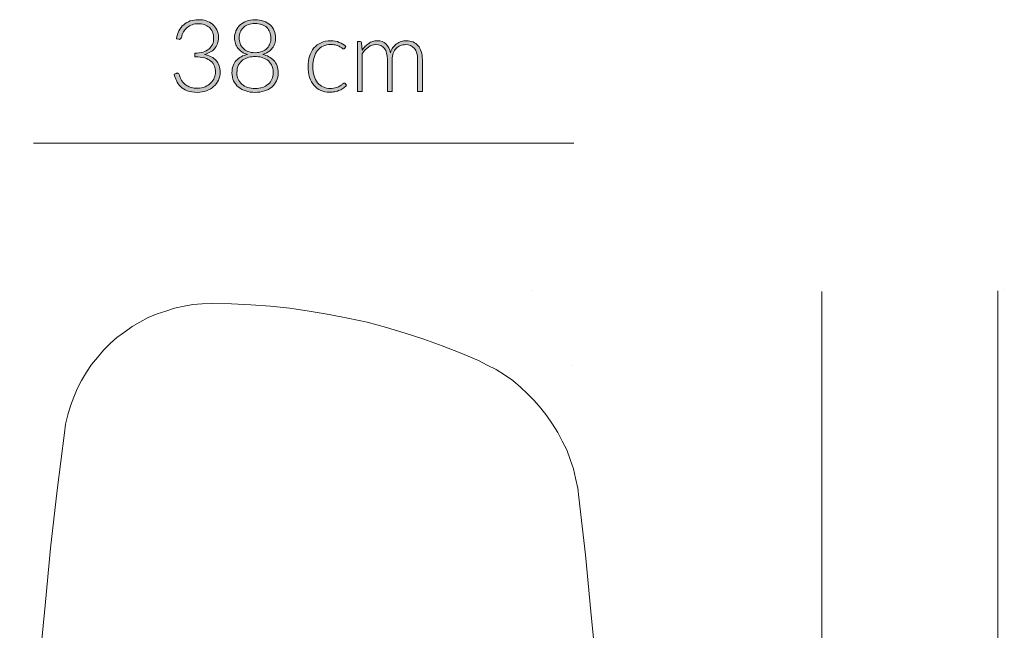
# Model space of a CAD drawing. Header units: inches. Extents: x 68.2 to 135.4, y -188.1 to -99.5.
# Tile 9 of 9: x 103.2 to 132.1, y -117.5 to -99.5. Entities that reach past the tile are written whole.
import ezdxf

# ---------------------------------------------------------------- set-up
doc = ezdxf.new("R2010")
doc.units = ezdxf.units.IN
doc.header["$MEASUREMENT"] = 0
doc.layers.add('Capa 1', color=7, linetype='Continuous')

# ---------------------------------------------------------------- blocks, each defined once
blk = doc.blocks.new('block 2')
at = {"layer": 'Capa 1'}
h = blk.add_hatch(color=251, dxfattribs=at)
h.dxf.hatch_style = 2
edge = h.paths.add_edge_path()
edge.add_spline(control_points=[(108.487, -99.529), (108.566, -99.529), (108.641, -99.54), (108.712, -99.562), (108.783, -99.584), (108.845, -99.617), (108.899, -99.661), (108.953, -99.706), (108.995, -99.761), (109.026, -99.827), (109.058, -99.893), (109.074, -99.969), (109.074, -100.056), (109.074, -100.123), (109.063, -100.184), (109.042, -100.239), (109.021, -100.294), (108.992, -100.342), (108.955, -100.383), (108.918, -100.424), (108.875, -100.459), (108.824, -100.487), (108.774, -100.515), (108.72, -100.536), (108.66, -100.551), (108.814, -100.58), (108.93, -100.639), (109.008, -100.729), (109.086, -100.819), (109.125, -100.931), (109.125, -101.066), (109.125, -101.151), (109.108, -101.231), (109.074, -101.304), (109.039, -101.377), (108.992, -101.44), (108.932, -101.494), (108.872, -101.547), (108.801, -101.588), (108.72, -101.618), (108.638, -101.648), (108.549, -101.663), (108.454, -101.663), (108.335, -101.663), (108.236, -101.647), (108.157, -101.615), (108.077, -101.583), (108.013, -101.542), (107.961, -101.491), (107.91, -101.439), (107.87, -101.382), (107.842, -101.319), (107.814, -101.255), (107.79, -101.192), (107.772, -101.129), (107.772, -101.129), (107.829, -101.106), (107.829, -101.106), (107.84, -101.101), (107.851, -101.098), (107.862, -101.098), (107.874, -101.098), (107.884, -101.101), (107.894, -101.106), (107.903, -101.11), (107.911, -101.12), (107.916, -101.134), (107.916, -101.134), (107.926, -101.163), (107.926, -101.163), (107.932, -101.181), (107.94, -101.203), (107.951, -101.229), (107.962, -101.255), (107.975, -101.282), (107.993, -101.31), (108.01, -101.338), (108.031, -101.366), (108.057, -101.394), (108.083, -101.422), (108.114, -101.447), (108.151, -101.469), (108.188, -101.491), (108.231, -101.509), (108.281, -101.523), (108.33, -101.537), (108.388, -101.544), (108.452, -101.544), (108.541, -101.544), (108.618, -101.529), (108.684, -101.499), (108.751, -101.47), (108.806, -101.432), (108.851, -101.387), (108.896, -101.341), (108.93, -101.29), (108.952, -101.233), (108.974, -101.177), (108.985, -101.122), (108.985, -101.069), (108.985, -101.005), (108.975, -100.945), (108.955, -100.89), (108.935, -100.835), (108.901, -100.788), (108.854, -100.748), (108.806, -100.708), (108.744, -100.677), (108.667, -100.654), (108.59, -100.631), (108.495, -100.619), (108.382, -100.619), (108.382, -100.619), (108.382, -100.517), (108.382, -100.517), (108.472, -100.515), (108.552, -100.503), (108.62, -100.481), (108.689, -100.459), (108.747, -100.429), (108.793, -100.39), (108.84, -100.352), (108.875, -100.306), (108.898, -100.253), (108.922, -100.2), (108.933, -100.141), (108.933, -100.078), (108.933, -100.004), (108.921, -99.94), (108.897, -99.886), (108.872, -99.832), (108.839, -99.787), (108.797, -99.752), (108.756, -99.716), (108.708, -99.69), (108.653, -99.674), (108.598, -99.657), (108.54, -99.648), (108.481, -99.648), (108.414, -99.648), (108.354, -99.658), (108.299, -99.678), (108.244, -99.698), (108.195, -99.725), (108.153, -99.76), (108.111, -99.796), (108.075, -99.838), (108.047, -99.888), (108.018, -99.938), (107.998, -99.993), (107.984, -100.054), (107.975, -100.088), (107.958, -100.106), (107.929, -100.106), (107.922, -100.106), (107.916, -100.105), (107.913, -100.104), (107.913, -100.104), (107.84, -100.092), (107.84, -100.092), (107.853, -100.003), (107.878, -99.923), (107.914, -99.853), (107.951, -99.783), (107.997, -99.724), (108.053, -99.676), (108.109, -99.628), (108.174, -99.592), (108.248, -99.566), (108.321, -99.541), (108.401, -99.529), (108.487, -99.529)], knot_values=[0, 0, 0, 0, 1, 1, 1, 2, 2, 2, 3, 3, 3, 4, 4, 4, 5, 5, 5, 6, 6, 6, 7, 7, 7, 8, 8, 8, 9, 9, 9, 10, 10, 10, 11, 11, 11, 12, 12, 12, 13, 13, 13, 14, 14, 14, 15, 15, 15, 16, 16, 16, 17, 17, 17, 18, 18, 18, 19, 19, 19, 20, 20, 20, 21, 21, 21, 22, 22, 22, 23, 23, 23, 24, 24, 24, 25, 25, 25, 26, 26, 26, 27, 27, 27, 28, 28, 28, 29, 29, 29, 30, 30, 30, 31, 31, 31, 32, 32, 32, 33, 33, 33, 34, 34, 34, 35, 35, 35, 36, 36, 36, 37, 37, 37, 38, 38, 38, 39, 39, 39, 40, 40, 40, 41, 41, 41, 42, 42, 42, 43, 43, 43, 44, 44, 44, 45, 45, 45, 46, 46, 46, 47, 47, 47, 48, 48, 48, 49, 49, 49, 50, 50, 50, 51, 51, 51, 52, 52, 52, 53, 53, 53, 54, 54, 54, 55, 55, 55, 56, 56, 56, 57, 57, 57, 57], degree=3, periodic=1)
h = blk.add_hatch(color=251, dxfattribs=at)
h.dxf.hatch_style = 2
edge = h.paths.add_edge_path()
edge.add_spline(control_points=[(110.149, -101.663), (110.049, -101.663), (109.957, -101.65), (109.874, -101.623), (109.791, -101.597), (109.719, -101.559), (109.66, -101.508), (109.6, -101.458), (109.554, -101.398), (109.52, -101.327), (109.487, -101.256), (109.471, -101.177), (109.471, -101.088), (109.471, -101.011), (109.482, -100.943), (109.504, -100.883), (109.526, -100.823), (109.557, -100.771), (109.597, -100.727), (109.637, -100.682), (109.686, -100.645), (109.741, -100.616), (109.797, -100.586), (109.858, -100.564), (109.925, -100.55), (109.864, -100.532), (109.81, -100.508), (109.763, -100.477), (109.715, -100.447), (109.676, -100.41), (109.644, -100.368), (109.612, -100.326), (109.587, -100.279), (109.571, -100.227), (109.554, -100.176), (109.546, -100.12), (109.546, -100.061), (109.546, -99.988), (109.56, -99.918), (109.588, -99.853), (109.616, -99.789), (109.656, -99.732), (109.708, -99.684), (109.76, -99.636), (109.823, -99.598), (109.897, -99.57), (109.972, -99.543), (110.056, -99.529), (110.149, -99.529), (110.242, -99.529), (110.325, -99.543), (110.399, -99.57), (110.473, -99.598), (110.537, -99.636), (110.589, -99.684), (110.642, -99.732), (110.682, -99.789), (110.71, -99.853), (110.738, -99.918), (110.752, -99.988), (110.752, -100.061), (110.752, -100.12), (110.744, -100.176), (110.727, -100.227), (110.71, -100.279), (110.686, -100.326), (110.654, -100.368), (110.621, -100.41), (110.581, -100.447), (110.534, -100.477), (110.487, -100.508), (110.433, -100.532), (110.372, -100.55), (110.439, -100.564), (110.5, -100.586), (110.555, -100.616), (110.611, -100.645), (110.659, -100.682), (110.699, -100.727), (110.739, -100.771), (110.771, -100.823), (110.794, -100.883), (110.816, -100.943), (110.827, -101.011), (110.827, -101.088), (110.827, -101.177), (110.811, -101.256), (110.777, -101.327), (110.744, -101.398), (110.697, -101.458), (110.638, -101.508), (110.579, -101.559), (110.507, -101.597), (110.424, -101.623), (110.341, -101.65), (110.249, -101.663), (110.149, -101.663)], knot_values=[0, 0, 0, 0, 1, 1, 1, 2, 2, 2, 3, 3, 3, 4, 4, 4, 5, 5, 5, 6, 6, 6, 7, 7, 7, 8, 8, 8, 9, 9, 9, 10, 10, 10, 11, 11, 11, 12, 12, 12, 13, 13, 13, 14, 14, 14, 15, 15, 15, 16, 16, 16, 17, 17, 17, 18, 18, 18, 19, 19, 19, 20, 20, 20, 21, 21, 21, 22, 22, 22, 23, 23, 23, 24, 24, 24, 25, 25, 25, 26, 26, 26, 27, 27, 27, 28, 28, 28, 29, 29, 29, 30, 30, 30, 31, 31, 31, 32, 32, 32, 32], degree=3, periodic=1)
edge = h.paths.add_edge_path()
edge.add_spline(control_points=[(110.149, -101.551), (110.229, -101.551), (110.301, -101.54), (110.366, -101.518), (110.432, -101.496), (110.488, -101.464), (110.535, -101.424), (110.583, -101.383), (110.619, -101.334), (110.645, -101.277), (110.67, -101.22), (110.683, -101.156), (110.683, -101.086), (110.683, -100.995), (110.666, -100.919), (110.633, -100.858), (110.599, -100.797), (110.557, -100.748), (110.504, -100.712), (110.453, -100.675), (110.395, -100.649), (110.332, -100.634), (110.269, -100.619), (110.208, -100.612), (110.149, -100.612), (110.09, -100.612), (110.029, -100.619), (109.966, -100.634), (109.903, -100.649), (109.845, -100.675), (109.793, -100.712), (109.741, -100.748), (109.699, -100.797), (109.665, -100.858), (109.632, -100.919), (109.615, -100.995), (109.615, -101.086), (109.615, -101.156), (109.628, -101.22), (109.653, -101.277), (109.679, -101.334), (109.715, -101.383), (109.761, -101.424), (109.808, -101.464), (109.865, -101.496), (109.931, -101.518), (109.996, -101.54), (110.069, -101.551), (110.149, -101.551)], knot_values=[0, 0, 0, 0, 1, 1, 1, 2, 2, 2, 3, 3, 3, 4, 4, 4, 5, 5, 5, 6, 6, 6, 7, 7, 7, 8, 8, 8, 9, 9, 9, 10, 10, 10, 11, 11, 11, 12, 12, 12, 13, 13, 13, 14, 14, 14, 15, 15, 15, 16, 16, 16, 16], degree=3, periodic=1)
edge = h.paths.add_edge_path()
edge.add_spline(control_points=[(110.149, -100.498), (110.229, -100.498), (110.297, -100.486), (110.356, -100.462), (110.415, -100.438), (110.463, -100.405), (110.501, -100.365), (110.54, -100.324), (110.568, -100.277), (110.586, -100.225), (110.605, -100.173), (110.614, -100.119), (110.614, -100.063), (110.614, -100.003), (110.603, -99.947), (110.583, -99.895), (110.562, -99.844), (110.532, -99.799), (110.492, -99.76), (110.452, -99.722), (110.404, -99.692), (110.346, -99.67), (110.289, -99.649), (110.222, -99.638), (110.149, -99.638), (110.075, -99.638), (110.009, -99.649), (109.952, -99.67), (109.893, -99.692), (109.844, -99.722), (109.805, -99.76), (109.765, -99.799), (109.735, -99.844), (109.714, -99.895), (109.693, -99.947), (109.683, -100.003), (109.683, -100.063), (109.683, -100.119), (109.692, -100.173), (109.71, -100.225), (109.728, -100.277), (109.757, -100.324), (109.795, -100.365), (109.833, -100.405), (109.882, -100.438), (109.94, -100.462), (109.998, -100.486), (110.068, -100.498), (110.149, -100.498)], knot_values=[0, 0, 0, 0, 1, 1, 1, 2, 2, 2, 3, 3, 3, 4, 4, 4, 5, 5, 5, 6, 6, 6, 7, 7, 7, 8, 8, 8, 9, 9, 9, 10, 10, 10, 11, 11, 11, 12, 12, 12, 13, 13, 13, 14, 14, 14, 15, 15, 15, 16, 16, 16, 16], degree=3, periodic=1)
h = blk.add_hatch(color=251, dxfattribs=at)
h.dxf.hatch_style = 2
edge = h.paths.add_edge_path()
edge.add_spline(control_points=[(112.779, -100.368), (112.774, -100.373), (112.769, -100.377), (112.765, -100.381), (112.761, -100.384), (112.755, -100.386), (112.746, -100.386), (112.737, -100.386), (112.723, -100.379), (112.706, -100.366), (112.688, -100.353), (112.666, -100.338), (112.637, -100.323), (112.608, -100.307), (112.573, -100.292), (112.531, -100.279), (112.487, -100.266), (112.436, -100.259), (112.375, -100.259), (112.29, -100.259), (112.215, -100.274), (112.15, -100.304), (112.084, -100.334), (112.029, -100.377), (111.984, -100.433), (111.94, -100.489), (111.906, -100.557), (111.882, -100.637), (111.858, -100.716), (111.846, -100.806), (111.846, -100.905), (111.846, -101.008), (111.859, -101.1), (111.883, -101.179), (111.907, -101.259), (111.941, -101.326), (111.986, -101.381), (112.03, -101.435), (112.083, -101.477), (112.146, -101.505), (112.209, -101.534), (112.279, -101.548), (112.356, -101.548), (112.427, -101.548), (112.486, -101.54), (112.533, -101.523), (112.581, -101.506), (112.62, -101.488), (112.651, -101.468), (112.682, -101.449), (112.707, -101.431), (112.725, -101.414), (112.744, -101.397), (112.758, -101.389), (112.768, -101.389), (112.781, -101.389), (112.791, -101.394), (112.798, -101.404), (112.798, -101.404), (112.837, -101.451), (112.837, -101.451), (112.814, -101.48), (112.786, -101.508), (112.751, -101.534), (112.717, -101.559), (112.677, -101.581), (112.634, -101.6), (112.591, -101.619), (112.544, -101.633), (112.493, -101.643), (112.443, -101.654), (112.39, -101.659), (112.335, -101.659), (112.241, -101.659), (112.156, -101.642), (112.079, -101.608), (112.001, -101.574), (111.935, -101.525), (111.879, -101.46), (111.824, -101.396), (111.781, -101.317), (111.75, -101.224), (111.719, -101.13), (111.704, -101.024), (111.704, -100.905), (111.704, -100.793), (111.718, -100.691), (111.748, -100.598), (111.778, -100.506), (111.82, -100.426), (111.877, -100.359), (111.933, -100.292), (112.003, -100.241), (112.085, -100.204), (112.167, -100.167), (112.261, -100.148), (112.367, -100.148), (112.462, -100.148), (112.548, -100.164), (112.622, -100.194), (112.696, -100.225), (112.761, -100.266), (112.816, -100.318), (112.816, -100.318), (112.779, -100.368), (112.779, -100.368)], knot_values=[0, 0, 0, 0, 1, 1, 1, 2, 2, 2, 3, 3, 3, 4, 4, 4, 5, 5, 5, 6, 6, 6, 7, 7, 7, 8, 8, 8, 9, 9, 9, 10, 10, 10, 11, 11, 11, 12, 12, 12, 13, 13, 13, 14, 14, 14, 15, 15, 15, 16, 16, 16, 17, 17, 17, 18, 18, 18, 19, 19, 19, 20, 20, 20, 21, 21, 21, 22, 22, 22, 23, 23, 23, 24, 24, 24, 25, 25, 25, 26, 26, 26, 27, 27, 27, 28, 28, 28, 29, 29, 29, 30, 30, 30, 31, 31, 31, 32, 32, 32, 33, 33, 33, 34, 34, 34, 35, 35, 35, 35], degree=3, periodic=1)
h = blk.add_hatch(color=251, dxfattribs=at)
h.dxf.hatch_style = 2
edge = h.paths.add_edge_path()
edge.add_spline(control_points=[(113.155, -101.64), (113.155, -101.64), (113.155, -100.172), (113.155, -100.172), (113.155, -100.172), (113.231, -100.172), (113.231, -100.172), (113.257, -100.172), (113.272, -100.184), (113.276, -100.209), (113.276, -100.209), (113.289, -100.421), (113.289, -100.421), (113.317, -100.381), (113.348, -100.344), (113.381, -100.311), (113.413, -100.277), (113.448, -100.248), (113.485, -100.224), (113.521, -100.2), (113.561, -100.182), (113.603, -100.168), (113.644, -100.155), (113.688, -100.148), (113.734, -100.148), (113.842, -100.148), (113.927, -100.18), (113.991, -100.242), (114.055, -100.304), (114.098, -100.391), (114.121, -100.502), (114.139, -100.441), (114.164, -100.389), (114.195, -100.345), (114.228, -100.3), (114.264, -100.264), (114.305, -100.235), (114.346, -100.206), (114.391, -100.184), (114.44, -100.17), (114.489, -100.155), (114.538, -100.148), (114.589, -100.148), (114.662, -100.148), (114.727, -100.16), (114.785, -100.184), (114.843, -100.209), (114.893, -100.244), (114.933, -100.292), (114.974, -100.339), (115.005, -100.397), (115.027, -100.466), (115.048, -100.534), (115.059, -100.613), (115.059, -100.702), (115.059, -100.702), (115.059, -101.64), (115.059, -101.64), (115.059, -101.64), (114.919, -101.64), (114.919, -101.64), (114.919, -101.64), (114.919, -100.702), (114.919, -100.702), (114.919, -100.558), (114.888, -100.449), (114.826, -100.373), (114.764, -100.298), (114.676, -100.261), (114.56, -100.261), (114.509, -100.261), (114.461, -100.27), (114.414, -100.288), (114.367, -100.307), (114.325, -100.335), (114.29, -100.372), (114.254, -100.409), (114.226, -100.455), (114.204, -100.51), (114.184, -100.565), (114.173, -100.629), (114.173, -100.702), (114.173, -100.702), (114.173, -101.64), (114.173, -101.64), (114.173, -101.64), (114.033, -101.64), (114.033, -101.64), (114.033, -101.64), (114.033, -100.702), (114.033, -100.702), (114.033, -100.559), (114.004, -100.45), (113.947, -100.374), (113.89, -100.298), (113.807, -100.261), (113.698, -100.261), (113.618, -100.261), (113.544, -100.284), (113.477, -100.332), (113.408, -100.38), (113.348, -100.446), (113.295, -100.53), (113.295, -100.53), (113.295, -101.64), (113.295, -101.64), (113.295, -101.64), (113.155, -101.64), (113.155, -101.64)], knot_values=[0, 0, 0, 0, 1, 1, 1, 2, 2, 2, 3, 3, 3, 4, 4, 4, 5, 5, 5, 6, 6, 6, 7, 7, 7, 8, 8, 8, 9, 9, 9, 10, 10, 10, 11, 11, 11, 12, 12, 12, 13, 13, 13, 14, 14, 14, 15, 15, 15, 16, 16, 16, 17, 17, 17, 18, 18, 18, 19, 19, 19, 20, 20, 20, 21, 21, 21, 22, 22, 22, 23, 23, 23, 24, 24, 24, 25, 25, 25, 26, 26, 26, 27, 27, 27, 28, 28, 28, 29, 29, 29, 30, 30, 30, 31, 31, 31, 32, 32, 32, 33, 33, 33, 34, 34, 34, 35, 35, 35, 36, 36, 36, 36], degree=3, periodic=1)
at = {"layer": 'Capa 1', "lineweight": 0}
for points, knots in [([(108.487, -99.529), (108.566, -99.529), (108.641, -99.54), (108.712, -99.562), (108.783, -99.584), (108.845, -99.617), (108.899, -99.661), (108.953, -99.706), (108.995, -99.761), (109.026, -99.827), (109.058, -99.893), (109.074, -99.969), (109.074, -100.056), (109.074, -100.123), (109.063, -100.184), (109.042, -100.239), (109.021, -100.294), (108.992, -100.342), (108.955, -100.383), (108.918, -100.424), (108.875, -100.459), (108.824, -100.487), (108.774, -100.515), (108.72, -100.536), (108.66, -100.551), (108.814, -100.58), (108.93, -100.639), (109.008, -100.729), (109.086, -100.819), (109.125, -100.931), (109.125, -101.066), (109.125, -101.151), (109.108, -101.231), (109.074, -101.304), (109.039, -101.377), (108.992, -101.44), (108.932, -101.494), (108.872, -101.547), (108.801, -101.588), (108.72, -101.618), (108.638, -101.648), (108.549, -101.663), (108.454, -101.663), (108.335, -101.663), (108.236, -101.647), (108.157, -101.615), (108.077, -101.583), (108.013, -101.542), (107.961, -101.491), (107.91, -101.439), (107.87, -101.382), (107.842, -101.319), (107.814, -101.255), (107.79, -101.192), (107.772, -101.129), (107.772, -101.129), (107.829, -101.106), (107.829, -101.106), (107.84, -101.101), (107.851, -101.098), (107.862, -101.098), (107.874, -101.098), (107.884, -101.101), (107.894, -101.106), (107.903, -101.11), (107.911, -101.12), (107.916, -101.134), (107.916, -101.134), (107.926, -101.163), (107.926, -101.163), (107.932, -101.181), (107.94, -101.203), (107.951, -101.229), (107.962, -101.255), (107.975, -101.282), (107.993, -101.31), (108.01, -101.338), (108.031, -101.366), (108.057, -101.394), (108.083, -101.422), (108.114, -101.447), (108.151, -101.469), (108.188, -101.491), (108.231, -101.509), (108.281, -101.523), (108.33, -101.537), (108.388, -101.544), (108.452, -101.544), (108.541, -101.544), (108.618, -101.529), (108.684, -101.499), (108.751, -101.47), (108.806, -101.432), (108.851, -101.387), (108.896, -101.341), (108.93, -101.29), (108.952, -101.233), (108.974, -101.177), (108.985, -101.122), (108.985, -101.069), (108.985, -101.005), (108.975, -100.945), (108.955, -100.89), (108.935, -100.835), (108.901, -100.788), (108.854, -100.748), (108.806, -100.708), (108.744, -100.677), (108.667, -100.654), (108.59, -100.631), (108.495, -100.619), (108.382, -100.619), (108.382, -100.619), (108.382, -100.517), (108.382, -100.517), (108.472, -100.515), (108.552, -100.503), (108.62, -100.481), (108.689, -100.459), (108.747, -100.429), (108.793, -100.39), (108.84, -100.352), (108.875, -100.306), (108.898, -100.253), (108.922, -100.2), (108.933, -100.141), (108.933, -100.078), (108.933, -100.004), (108.921, -99.94), (108.897, -99.886), (108.872, -99.832), (108.839, -99.787), (108.797, -99.752), (108.756, -99.716), (108.708, -99.69), (108.653, -99.674), (108.598, -99.657), (108.54, -99.648), (108.481, -99.648), (108.414, -99.648), (108.354, -99.658), (108.299, -99.678), (108.244, -99.698), (108.195, -99.725), (108.153, -99.76), (108.111, -99.796), (108.075, -99.838), (108.047, -99.888), (108.018, -99.938), (107.998, -99.993), (107.984, -100.054), (107.975, -100.088), (107.958, -100.106), (107.929, -100.106), (107.922, -100.106), (107.916, -100.105), (107.913, -100.104), (107.913, -100.104), (107.84, -100.092), (107.84, -100.092), (107.853, -100.003), (107.878, -99.923), (107.914, -99.853), (107.951, -99.783), (107.997, -99.724), (108.053, -99.676), (108.109, -99.628), (108.174, -99.592), (108.248, -99.566), (108.321, -99.541), (108.401, -99.529), (108.487, -99.529)], [0, 0, 0, 0, 1, 1, 1, 2, 2, 2, 3, 3, 3, 4, 4, 4, 5, 5, 5, 6, 6, 6, 7, 7, 7, 8, 8, 8, 9, 9, 9, 10, 10, 10, 11, 11, 11, 12, 12, 12, 13, 13, 13, 14, 14, 14, 15, 15, 15, 16, 16, 16, 17, 17, 17, 18, 18, 18, 19, 19, 19, 20, 20, 20, 21, 21, 21, 22, 22, 22, 23, 23, 23, 24, 24, 24, 25, 25, 25, 26, 26, 26, 27, 27, 27, 28, 28, 28, 29, 29, 29, 30, 30, 30, 31, 31, 31, 32, 32, 32, 33, 33, 33, 34, 34, 34, 35, 35, 35, 36, 36, 36, 37, 37, 37, 38, 38, 38, 39, 39, 39, 40, 40, 40, 41, 41, 41, 42, 42, 42, 43, 43, 43, 44, 44, 44, 45, 45, 45, 46, 46, 46, 47, 47, 47, 48, 48, 48, 49, 49, 49, 50, 50, 50, 51, 51, 51, 52, 52, 52, 53, 53, 53, 54, 54, 54, 55, 55, 55, 56, 56, 56, 57, 57, 57, 57]), ([(110.149, -101.663), (110.049, -101.663), (109.957, -101.65), (109.874, -101.623), (109.791, -101.597), (109.719, -101.559), (109.66, -101.508), (109.6, -101.458), (109.554, -101.398), (109.52, -101.327), (109.487, -101.256), (109.471, -101.177), (109.471, -101.088), (109.471, -101.011), (109.482, -100.943), (109.504, -100.883), (109.526, -100.823), (109.557, -100.771), (109.597, -100.727), (109.637, -100.682), (109.686, -100.645), (109.741, -100.616), (109.797, -100.586), (109.858, -100.564), (109.925, -100.55), (109.864, -100.532), (109.81, -100.508), (109.763, -100.477), (109.715, -100.447), (109.676, -100.41), (109.644, -100.368), (109.612, -100.326), (109.587, -100.279), (109.571, -100.227), (109.554, -100.176), (109.546, -100.12), (109.546, -100.061), (109.546, -99.988), (109.56, -99.918), (109.588, -99.853), (109.616, -99.789), (109.656, -99.732), (109.708, -99.684), (109.76, -99.636), (109.823, -99.598), (109.897, -99.57), (109.972, -99.543), (110.056, -99.529), (110.149, -99.529), (110.242, -99.529), (110.325, -99.543), (110.399, -99.57), (110.473, -99.598), (110.537, -99.636), (110.589, -99.684), (110.642, -99.732), (110.682, -99.789), (110.71, -99.853), (110.738, -99.918), (110.752, -99.988), (110.752, -100.061), (110.752, -100.12), (110.744, -100.176), (110.727, -100.227), (110.71, -100.279), (110.686, -100.326), (110.654, -100.368), (110.621, -100.41), (110.581, -100.447), (110.534, -100.477), (110.487, -100.508), (110.433, -100.532), (110.372, -100.55), (110.439, -100.564), (110.5, -100.586), (110.555, -100.616), (110.611, -100.645), (110.659, -100.682), (110.699, -100.727), (110.739, -100.771), (110.771, -100.823), (110.794, -100.883), (110.816, -100.943), (110.827, -101.011), (110.827, -101.088), (110.827, -101.177), (110.811, -101.256), (110.777, -101.327), (110.744, -101.398), (110.697, -101.458), (110.638, -101.508), (110.579, -101.559), (110.507, -101.597), (110.424, -101.623), (110.341, -101.65), (110.249, -101.663), (110.149, -101.663)], [0, 0, 0, 0, 1, 1, 1, 2, 2, 2, 3, 3, 3, 4, 4, 4, 5, 5, 5, 6, 6, 6, 7, 7, 7, 8, 8, 8, 9, 9, 9, 10, 10, 10, 11, 11, 11, 12, 12, 12, 13, 13, 13, 14, 14, 14, 15, 15, 15, 16, 16, 16, 17, 17, 17, 18, 18, 18, 19, 19, 19, 20, 20, 20, 21, 21, 21, 22, 22, 22, 23, 23, 23, 24, 24, 24, 25, 25, 25, 26, 26, 26, 27, 27, 27, 28, 28, 28, 29, 29, 29, 30, 30, 30, 31, 31, 31, 32, 32, 32, 32]), ([(110.149, -100.498), (110.229, -100.498), (110.297, -100.486), (110.356, -100.462), (110.415, -100.438), (110.463, -100.405), (110.501, -100.365), (110.54, -100.324), (110.568, -100.277), (110.586, -100.225), (110.605, -100.173), (110.614, -100.119), (110.614, -100.063), (110.614, -100.003), (110.603, -99.947), (110.583, -99.895), (110.562, -99.844), (110.532, -99.799), (110.492, -99.76), (110.452, -99.722), (110.404, -99.692), (110.346, -99.67), (110.289, -99.649), (110.222, -99.638), (110.149, -99.638), (110.075, -99.638), (110.009, -99.649), (109.952, -99.67), (109.893, -99.692), (109.844, -99.722), (109.805, -99.76), (109.765, -99.799), (109.735, -99.844), (109.714, -99.895), (109.693, -99.947), (109.683, -100.003), (109.683, -100.063), (109.683, -100.119), (109.692, -100.173), (109.71, -100.225), (109.728, -100.277), (109.757, -100.324), (109.795, -100.365), (109.833, -100.405), (109.882, -100.438), (109.94, -100.462), (109.998, -100.486), (110.068, -100.498), (110.149, -100.498)], [0, 0, 0, 0, 1, 1, 1, 2, 2, 2, 3, 3, 3, 4, 4, 4, 5, 5, 5, 6, 6, 6, 7, 7, 7, 8, 8, 8, 9, 9, 9, 10, 10, 10, 11, 11, 11, 12, 12, 12, 13, 13, 13, 14, 14, 14, 15, 15, 15, 16, 16, 16, 16]), ([(112.779, -100.368), (112.774, -100.373), (112.769, -100.377), (112.765, -100.381), (112.761, -100.384), (112.755, -100.386), (112.746, -100.386), (112.737, -100.386), (112.723, -100.379), (112.706, -100.366), (112.688, -100.353), (112.666, -100.338), (112.637, -100.323), (112.608, -100.307), (112.573, -100.292), (112.531, -100.279), (112.487, -100.266), (112.436, -100.259), (112.375, -100.259), (112.29, -100.259), (112.215, -100.274), (112.15, -100.304), (112.084, -100.334), (112.029, -100.377), (111.984, -100.433), (111.94, -100.489), (111.906, -100.557), (111.882, -100.637), (111.858, -100.716), (111.846, -100.806), (111.846, -100.905), (111.846, -101.008), (111.859, -101.1), (111.883, -101.179), (111.907, -101.259), (111.941, -101.326), (111.986, -101.381), (112.03, -101.435), (112.083, -101.477), (112.146, -101.505), (112.209, -101.534), (112.279, -101.548), (112.356, -101.548), (112.427, -101.548), (112.486, -101.54), (112.533, -101.523), (112.581, -101.506), (112.62, -101.488), (112.651, -101.468), (112.682, -101.449), (112.707, -101.431), (112.725, -101.414), (112.744, -101.397), (112.758, -101.389), (112.768, -101.389), (112.781, -101.389), (112.791, -101.394), (112.798, -101.404), (112.798, -101.404), (112.837, -101.451), (112.837, -101.451), (112.814, -101.48), (112.786, -101.508), (112.751, -101.534), (112.717, -101.559), (112.677, -101.581), (112.634, -101.6), (112.591, -101.619), (112.544, -101.633), (112.493, -101.643), (112.443, -101.654), (112.39, -101.659), (112.335, -101.659), (112.241, -101.659), (112.156, -101.642), (112.079, -101.608), (112.001, -101.574), (111.935, -101.525), (111.879, -101.46), (111.824, -101.396), (111.781, -101.317), (111.75, -101.224), (111.719, -101.13), (111.704, -101.024), (111.704, -100.905), (111.704, -100.793), (111.718, -100.691), (111.748, -100.598), (111.778, -100.506), (111.82, -100.426), (111.877, -100.359), (111.933, -100.292), (112.003, -100.241), (112.085, -100.204), (112.167, -100.167), (112.261, -100.148), (112.367, -100.148), (112.462, -100.148), (112.548, -100.164), (112.622, -100.194), (112.696, -100.225), (112.761, -100.266), (112.816, -100.318), (112.816, -100.318), (112.779, -100.368), (112.779, -100.368)], [0, 0, 0, 0, 1, 1, 1, 2, 2, 2, 3, 3, 3, 4, 4, 4, 5, 5, 5, 6, 6, 6, 7, 7, 7, 8, 8, 8, 9, 9, 9, 10, 10, 10, 11, 11, 11, 12, 12, 12, 13, 13, 13, 14, 14, 14, 15, 15, 15, 16, 16, 16, 17, 17, 17, 18, 18, 18, 19, 19, 19, 20, 20, 20, 21, 21, 21, 22, 22, 22, 23, 23, 23, 24, 24, 24, 25, 25, 25, 26, 26, 26, 27, 27, 27, 28, 28, 28, 29, 29, 29, 30, 30, 30, 31, 31, 31, 32, 32, 32, 33, 33, 33, 34, 34, 34, 35, 35, 35, 35]), ([(113.155, -101.64), (113.155, -101.64), (113.155, -100.172), (113.155, -100.172), (113.155, -100.172), (113.231, -100.172), (113.231, -100.172), (113.257, -100.172), (113.272, -100.184), (113.276, -100.209), (113.276, -100.209), (113.289, -100.421), (113.289, -100.421), (113.317, -100.381), (113.348, -100.344), (113.381, -100.311), (113.413, -100.277), (113.448, -100.248), (113.485, -100.224), (113.521, -100.2), (113.561, -100.182), (113.603, -100.168), (113.644, -100.155), (113.688, -100.148), (113.734, -100.148), (113.842, -100.148), (113.927, -100.18), (113.991, -100.242), (114.055, -100.304), (114.098, -100.391), (114.121, -100.502), (114.139, -100.441), (114.164, -100.389), (114.195, -100.345), (114.228, -100.3), (114.264, -100.264), (114.305, -100.235), (114.346, -100.206), (114.391, -100.184), (114.44, -100.17), (114.489, -100.155), (114.538, -100.148), (114.589, -100.148), (114.662, -100.148), (114.727, -100.16), (114.785, -100.184), (114.843, -100.209), (114.893, -100.244), (114.933, -100.292), (114.974, -100.339), (115.005, -100.397), (115.027, -100.466), (115.048, -100.534), (115.059, -100.613), (115.059, -100.702), (115.059, -100.702), (115.059, -101.64), (115.059, -101.64), (115.059, -101.64), (114.919, -101.64), (114.919, -101.64), (114.919, -101.64), (114.919, -100.702), (114.919, -100.702), (114.919, -100.558), (114.888, -100.449), (114.826, -100.373), (114.764, -100.298), (114.676, -100.261), (114.56, -100.261), (114.509, -100.261), (114.461, -100.27), (114.414, -100.288), (114.367, -100.307), (114.325, -100.335), (114.29, -100.372), (114.254, -100.409), (114.226, -100.455), (114.204, -100.51), (114.184, -100.565), (114.173, -100.629), (114.173, -100.702), (114.173, -100.702), (114.173, -101.64), (114.173, -101.64), (114.173, -101.64), (114.033, -101.64), (114.033, -101.64), (114.033, -101.64), (114.033, -100.702), (114.033, -100.702), (114.033, -100.559), (114.004, -100.45), (113.947, -100.374), (113.89, -100.298), (113.807, -100.261), (113.698, -100.261), (113.618, -100.261), (113.544, -100.284), (113.477, -100.332), (113.408, -100.38), (113.348, -100.446), (113.295, -100.53), (113.295, -100.53), (113.295, -101.64), (113.295, -101.64), (113.295, -101.64), (113.155, -101.64), (113.155, -101.64)], [0, 0, 0, 0, 1, 1, 1, 2, 2, 2, 3, 3, 3, 4, 4, 4, 5, 5, 5, 6, 6, 6, 7, 7, 7, 8, 8, 8, 9, 9, 9, 10, 10, 10, 11, 11, 11, 12, 12, 12, 13, 13, 13, 14, 14, 14, 15, 15, 15, 16, 16, 16, 17, 17, 17, 18, 18, 18, 19, 19, 19, 20, 20, 20, 21, 21, 21, 22, 22, 22, 23, 23, 23, 24, 24, 24, 25, 25, 25, 26, 26, 26, 27, 27, 27, 28, 28, 28, 29, 29, 29, 30, 30, 30, 31, 31, 31, 32, 32, 32, 33, 33, 33, 34, 34, 34, 35, 35, 35, 36, 36, 36, 36]), ([(110.149, -101.551), (110.229, -101.551), (110.301, -101.54), (110.366, -101.518), (110.432, -101.496), (110.488, -101.464), (110.535, -101.424), (110.583, -101.383), (110.619, -101.334), (110.645, -101.277), (110.67, -101.22), (110.683, -101.156), (110.683, -101.086), (110.683, -100.995), (110.666, -100.919), (110.633, -100.858), (110.599, -100.797), (110.557, -100.748), (110.504, -100.712), (110.453, -100.675), (110.395, -100.649), (110.332, -100.634), (110.269, -100.619), (110.208, -100.612), (110.149, -100.612), (110.09, -100.612), (110.029, -100.619), (109.966, -100.634), (109.903, -100.649), (109.845, -100.675), (109.793, -100.712), (109.741, -100.748), (109.699, -100.797), (109.665, -100.858), (109.632, -100.919), (109.615, -100.995), (109.615, -101.086), (109.615, -101.156), (109.628, -101.22), (109.653, -101.277), (109.679, -101.334), (109.715, -101.383), (109.761, -101.424), (109.808, -101.464), (109.865, -101.496), (109.931, -101.518), (109.996, -101.54), (110.069, -101.551), (110.149, -101.551)], [0, 0, 0, 0, 1, 1, 1, 2, 2, 2, 3, 3, 3, 4, 4, 4, 5, 5, 5, 6, 6, 6, 7, 7, 7, 8, 8, 8, 9, 9, 9, 10, 10, 10, 11, 11, 11, 12, 12, 12, 13, 13, 13, 14, 14, 14, 15, 15, 15, 16, 16, 16, 16])]:
    blk.add_open_spline(points, degree=3, knots=knots, dxfattribs=at)

msp = doc.modelspace()

# ---------------------------------------------------------------- linework, layer by layer
at = {"layer": 'Capa 1', "color": 251, "lineweight": 9}
for points in [[(103.645, -103.16), (119.507, -103.16)], [(126.784, -107.509), (126.784, -162.955)], [(131.958, -107.495), (131.958, -188.047)]]:
    msp.add_lwpolyline(points, dxfattribs=at)
at = {"layer": 'Capa 1', "lineweight": 0}
for points in [[(103.671, -103.16), (103.671, -103.16)], [(119.479, -103.16), (119.479, -103.16)], [(118.277, -107.481), (118.277, -107.481)], [(132.144, -107.467), (132.144, -107.467)], [(119.479, -109.684), (119.479, -109.684)]]:
    msp.add_lwpolyline(points, dxfattribs=at)
at = {"layer": 'Capa 1', "color": 7, "lineweight": 5}
for points in [[(104.55, -111.664), (104.583, -111.406), (104.647, -111.13), (104.729, -110.871), (104.825, -110.613), (104.923, -110.369), (105.053, -110.127), (105.198, -109.883), (105.344, -109.658), (105.522, -109.446), (105.7, -109.236), (105.895, -109.041), (106.088, -108.864), (106.315, -108.702), (106.542, -108.54), (106.767, -108.41), (107.011, -108.28), (107.271, -108.167), (107.528, -108.086), (107.788, -108.005), (108.064, -107.941), (108.321, -107.893), (108.598, -107.876), (108.873, -107.86)], [(116.707, -109.543), (116.172, -109.317), (115.639, -109.106), (115.105, -108.912), (114.554, -108.734), (114.004, -108.572), (113.437, -108.41), (112.871, -108.297), (112.32, -108.184), (111.738, -108.086), (111.171, -108.005), (110.603, -107.941), (110.023, -107.908), (109.455, -107.876), (108.873, -107.86)], [(119.654, -113.558), (119.621, -113.283), (119.557, -112.992), (119.492, -112.716), (119.395, -112.441), (119.297, -112.166), (119.169, -111.907), (119.038, -111.648), (118.876, -111.405), (118.715, -111.162), (118.537, -110.936), (118.342, -110.709), (118.148, -110.515), (117.938, -110.32), (117.711, -110.126), (117.469, -109.964), (117.226, -109.802), (116.967, -109.673), (116.707, -109.543)], [(104.55, -111.664), (104.339, -113.347), (104.146, -115.047), (103.984, -116.731), (103.822, -118.431), (103.692, -120.114), (103.562, -121.814), (103.466, -123.513), (103.384, -125.213), (103.32, -126.896), (103.272, -128.596), (103.238, -130.296), (103.238, -131.996), (103.238, -133.695), (103.272, -135.396)], [(119.654, -113.558), (119.848, -115.241), (120.01, -116.909), (120.172, -118.592), (120.301, -120.26), (120.415, -121.944), (120.512, -123.627), (120.592, -125.31), (120.658, -126.978), (120.706, -128.661), (120.722, -130.344), (120.738, -132.028), (120.738, -133.711), (120.706, -135.395)]]:
    msp.add_lwpolyline(points, dxfattribs=at)

# ---------------------------------------------------------------- block references
at = {"layer": 'Capa 1'}
msp.add_blockref('block 2', (0, 0), dxfattribs=at)

doc.saveas('drawing.dxf')
